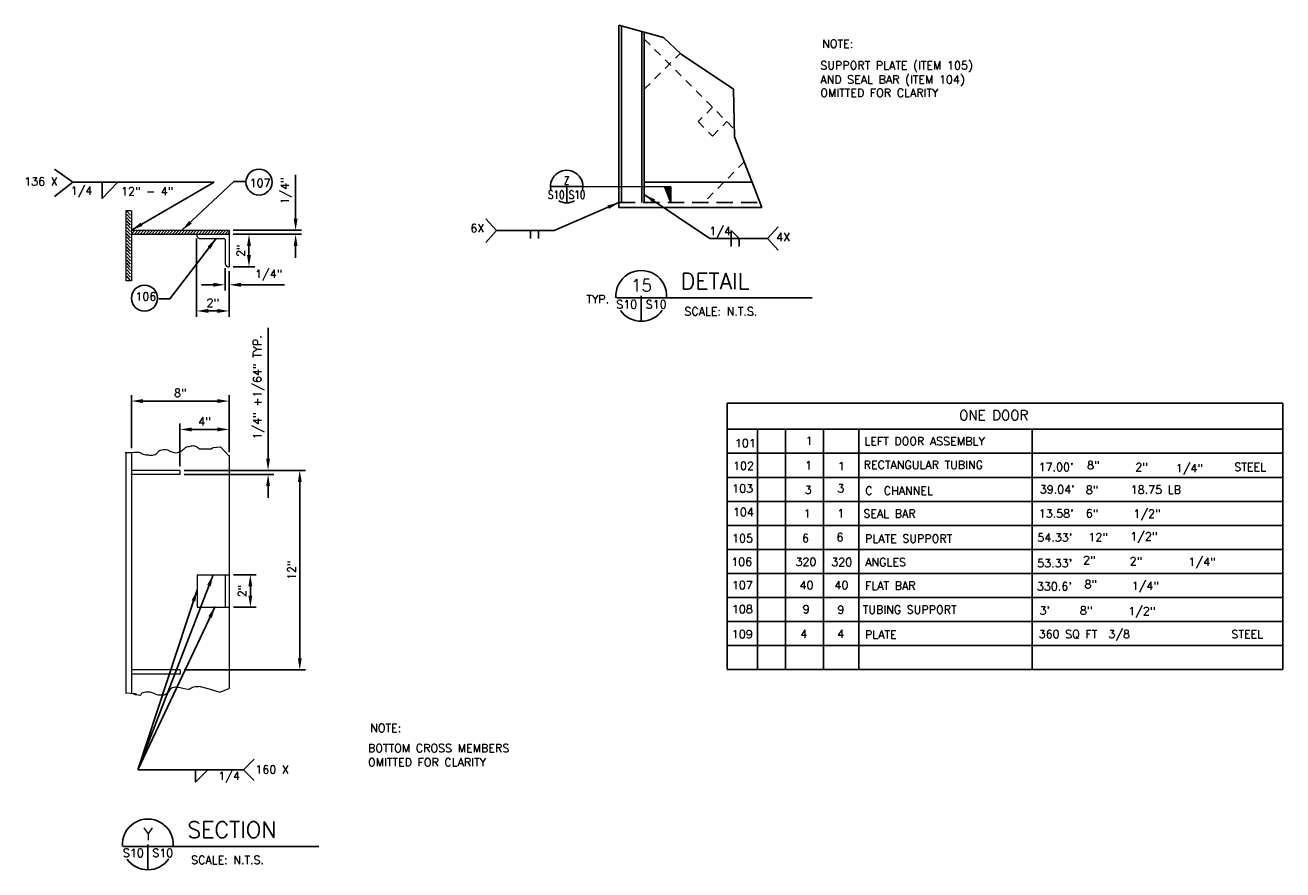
# Model space of a CAD drawing. Header units: inches. Extents: x -2167.2 to -2076.9, y -1198.8 to -1110.4.
# Tile 3 of 6: x -2149.1 to -2129.8, y -1136.4 to -1123.4. Entities that reach past the tile are written whole.
import ezdxf
from ezdxf.enums import TextEntityAlignment as Align

# ---------------------------------------------------------------- set-up
doc = ezdxf.new("R2010")
doc.units = ezdxf.units.IN
doc.header["$MEASUREMENT"] = 0
doc.linetypes.add('CENTER', pattern=[2, 1.25, -0.25, 0.25, -0.25])
doc.linetypes.add('HIDDEN', pattern=[0.375, 0.25, -0.125])
doc.layers.get('0').update_dxf_attribs({"lineweight": 0})
for name, color, linetype, lineweight in [('1', 7, 'Continuous', 0), ('2', 7, 'Continuous', 0), ('46', 7, 'Continuous', 0)]:
    doc.layers.add(name, color=color, linetype=linetype, lineweight=lineweight)
for name, color, linetype in [('CENTERBLOCK', 7, 'CENTER'), ('COM-CALLOUT', 7, 'Continuous'), ('COM-DIMS', 2, 'Continuous'), ('COM-TBL-LINE', 4, 'Continuous'), ('COM-TBL-TXT', 6, 'Continuous'), ('HIDDENBLOCK', 7, 'HIDDEN'), ('S-ANNO-TEXT-LW10', 2, 'Continuous'), ('S-ANNO-TEXT-LW20', 1, 'Continuous'), ('S-ANNO-TEXT-LW28', 7, 'Continuous')]:
    doc.layers.add(name, color=color, linetype=linetype)
doc.styles.add('SIMPLEX', font='simplex.shx')
doc.styles.get("Standard").update_dxf_attribs({"font": 'simplex.shx'})
doc.styles.add('TIGHT', font='SIMPLEX', dxfattribs={"width": 0.85})
doc.dimstyles.new('DIM', dxfattribs={"dimtxt": 0.125, "dimasz": 0.18, "dimexe": 0.09, "dimexo": 0.0625, "dimgap": 0.05, "dimtad": 1, "dimdec": 0, "dimzin": 0, "dimdsep": 46, "dimlunit": 4, "dimtxsty": 'SIMPLEX', "dimcen": 0.09, "dimadec": 0, "dimazin": 0, "dimtfac": 1, "dimtdec": 0, "dimtofl": 0, "dimtmove": 0, "dimatfit": 3, "dimfxl": 0, "dimfrac": 1, "dimtolj": 1, "dimtzin": 0, "dimarcsym": 0})

# ---------------------------------------------------------------- blocks, each defined once
blk = doc.blocks.new('SCTAIL')
at = {"layer": '2', "color": 7, "linetype": 'Continuous', "lineweight": 0}
for p, q in [((-0.000021, 0.002604), (-0.003969, 0.002604)), ((-0.003969, 0.002604), (-0.000021, 0.001042)), ((-0.003646, 0.002604), (-0.000021, 0.001167)), ((-0.003302, 0.002604), (-0.000021, 0.001302)), ((-0.003063, 0.002604), (-0.000021, 0.001396)), ((-0.002688, 0.002604), (-0.000021, 0.001542)), ((-0.002333, 0.002604), (-0.000021, 0.001687)), ((-0.001906, 0.002604), (-0.000021, 0.001854)), ((-0.001625, 0.002604), (-0.000021, 0.001969)), ((-0.001292, 0.002604), (-0.000021, 0.002094)), ((-0.00099, 0.002604), (-0.000021, 0.002219)), ((-0.000688, 0.002604), (-0.000021, 0.002333)), ((-0.000479, 0.002604), (-0.000021, 0.002417)), ((-0.000198, 0.002604), (-0.000021, 0.002531)), ((-0.000021, 0.002604), (-0.000021, -0.001354))]:
    blk.add_line(p, q, dxfattribs=at)
blk = doc.blocks.new('*D39')
at = {"layer": 'COM-DIMS', "color": 0, "lineweight": -2}
for p, q in [((-2144.986, -1126.398), (-2144.986, -1125.725)), ((-2145.945, -1126.578), (-2144.896, -1126.578)), ((-2145.945, -1126.64), (-2144.896, -1126.64)), ((-2144.986, -1126.82), (-2144.986, -1127))]:
    blk.add_line(p, q, dxfattribs=at)
at = {"layer": 'COM-DIMS', "color": 0}
for points in [[(-2145.016, -1126.398), (-2144.956, -1126.398), (-2144.986, -1126.578)], [(-2145.016, -1126.82), (-2144.956, -1126.82), (-2144.986, -1126.64)]]:
    blk.add_solid(points, dxfattribs=at)
at = {"layer": 'DEFPOINTS', "color": 0}
for p in [(-2146.008, -1126.578), (-2146.008, -1126.64), (-2144.986, -1126.578)]:
    blk.add_point(p, dxfattribs=at)
at = {"layer": 'COM-DIMS', "color": 0, "insert": (-2145.132, -1125.972), "char_height": 0.125, "attachment_point": 5, "rotation": 90, "style": 'SIMPLEX'}
blk.add_mtext('\\A1;1/4"', dxfattribs=at)
blk = doc.blocks.new('*D40')
at = {"layer": 'COM-DIMS', "color": 0, "lineweight": -2}
for p, q in [((-2146.07, -1127.161), (-2146.07, -1127.506)), ((-2146.007, -1127.207), (-2146.007, -1127.506)), ((-2146.25, -1127.416), (-2146.43, -1127.416)), ((-2145.827, -1127.416), (-2145.155, -1127.416))]:
    blk.add_line(p, q, dxfattribs=at)
at = {"layer": 'COM-DIMS', "color": 0}
for points in [[(-2146.25, -1127.386), (-2146.25, -1127.446), (-2146.07, -1127.416)], [(-2145.827, -1127.386), (-2145.827, -1127.446), (-2146.007, -1127.416)]]:
    blk.add_solid(points, dxfattribs=at)
at = {"layer": 'DEFPOINTS', "color": 0}
for p in [(-2146.07, -1127.098), (-2146.007, -1127.144), (-2146.007, -1127.416)]:
    blk.add_point(p, dxfattribs=at)
at = {"layer": 'COM-DIMS', "color": 0, "insert": (-2145.401, -1127.27), "char_height": 0.125, "attachment_point": 5, "style": 'SIMPLEX'}
blk.add_mtext('\\A1;1/4"', dxfattribs=at)
blk = doc.blocks.new('*D41')
at = {"layer": 'COM-DIMS', "color": 0, "lineweight": -2}
for p, q in [((-2145.945, -1126.64), (-2145.612, -1126.64)), ((-2145.702, -1126.961), (-2145.702, -1126.82)), ((-2145.945, -1127.141), (-2145.612, -1127.141))]:
    blk.add_line(p, q, dxfattribs=at)
at = {"layer": 'COM-DIMS', "color": 0}
for points in [[(-2145.732, -1126.82), (-2145.672, -1126.82), (-2145.702, -1126.64)], [(-2145.732, -1126.961), (-2145.672, -1126.961), (-2145.702, -1127.141)]]:
    blk.add_solid(points, dxfattribs=at)
at = {"layer": 'DEFPOINTS', "color": 0}
for p in [(-2146.008, -1126.64), (-2145.702, -1126.64), (-2146.007, -1127.141)]:
    blk.add_point(p, dxfattribs=at)
at = {"layer": 'COM-DIMS', "color": 0, "insert": (-2145.827, -1126.891), "char_height": 0.125, "attachment_point": 5, "rotation": 90, "style": 'SIMPLEX'}
blk.add_mtext('\\A1;2"', dxfattribs=at)
blk = doc.blocks.new('*D42')
at = {"layer": 'COM-DIMS', "color": 0, "lineweight": -2}
for p, q in [((-2146.507, -1126.703), (-2146.507, -1127.908)), ((-2146.007, -1127.207), (-2146.007, -1127.908)), ((-2146.327, -1127.818), (-2146.187, -1127.818))]:
    blk.add_line(p, q, dxfattribs=at)
at = {"layer": 'COM-DIMS', "color": 0}
for points in [[(-2146.327, -1127.788), (-2146.327, -1127.848), (-2146.507, -1127.818)], [(-2146.187, -1127.788), (-2146.187, -1127.848), (-2146.007, -1127.818)]]:
    blk.add_solid(points, dxfattribs=at)
at = {"layer": 'DEFPOINTS', "color": 0}
for p in [(-2146.507, -1126.641), (-2146.007, -1127.144), (-2146.007, -1127.818)]:
    blk.add_point(p, dxfattribs=at)
at = {"layer": 'COM-DIMS', "color": 0, "insert": (-2146.257, -1127.693), "char_height": 0.125, "attachment_point": 5, "style": 'SIMPLEX'}
blk.add_mtext('\\A1;2"', dxfattribs=at)
blk = doc.blocks.new('*D43')
at = {"layer": 'COM-DIMS', "color": 0, "lineweight": -2}
for p, q in [((-2146.762, -1130.204), (-2146.762, -1129.548)), ((-2146.007, -1129.985), (-2146.007, -1129.548)), ((-2146.187, -1129.638), (-2146.582, -1129.638))]:
    blk.add_line(p, q, dxfattribs=at)
at = {"layer": 'COM-DIMS', "color": 0}
for points in [[(-2146.582, -1129.608), (-2146.582, -1129.668), (-2146.762, -1129.638)], [(-2146.187, -1129.608), (-2146.187, -1129.668), (-2146.007, -1129.638)]]:
    blk.add_solid(points, dxfattribs=at)
at = {"layer": 'DEFPOINTS', "color": 0}
for p in [(-2146.762, -1129.638), (-2146.007, -1130.047), (-2146.762, -1130.267)]:
    blk.add_point(p, dxfattribs=at)
at = {"layer": 'COM-DIMS', "color": 0, "insert": (-2146.385, -1129.514), "char_height": 0.125, "attachment_point": 5, "style": 'SIMPLEX'}
blk.add_mtext('\\A1;4"', dxfattribs=at)
blk = doc.blocks.new('*D44')
at = {"layer": 'COM-DIMS', "color": 0, "lineweight": -2}
for p, q in [((-2147.507, -1129.927), (-2147.507, -1129.112)), ((-2146.007, -1129.985), (-2146.007, -1129.112)), ((-2146.187, -1129.202), (-2147.327, -1129.202))]:
    blk.add_line(p, q, dxfattribs=at)
at = {"layer": 'COM-DIMS', "color": 0}
for points in [[(-2147.327, -1129.172), (-2147.327, -1129.232), (-2147.507, -1129.202)], [(-2146.187, -1129.172), (-2146.187, -1129.232), (-2146.007, -1129.202)]]:
    blk.add_solid(points, dxfattribs=at)
at = {"layer": 'DEFPOINTS', "color": 0}
for p in [(-2147.507, -1129.202), (-2147.507, -1129.99), (-2146.007, -1130.047)]:
    blk.add_point(p, dxfattribs=at)
at = {"layer": 'COM-DIMS', "color": 0, "insert": (-2146.757, -1129.078), "char_height": 0.125, "attachment_point": 5, "style": 'SIMPLEX'}
blk.add_mtext('\\A1;8"', dxfattribs=at)
blk = doc.blocks.new('*D45')
at = {"layer": 'COM-DIMS', "color": 0, "lineweight": -2}
for p, q in [((-2145.409, -1130.087), (-2145.409, -1128.075)), ((-2146.699, -1130.267), (-2145.319, -1130.267)), ((-2146.699, -1130.329), (-2145.319, -1130.329)), ((-2145.409, -1130.509), (-2145.409, -1130.689))]:
    blk.add_line(p, q, dxfattribs=at)
at = {"layer": 'COM-DIMS', "color": 0}
for points in [[(-2145.439, -1130.087), (-2145.379, -1130.087), (-2145.409, -1130.267)], [(-2145.439, -1130.509), (-2145.379, -1130.509), (-2145.409, -1130.329)]]:
    blk.add_solid(points, dxfattribs=at)
at = {"layer": 'DEFPOINTS', "color": 0}
for p in [(-2146.762, -1130.267), (-2145.409, -1130.267), (-2146.762, -1130.329)]:
    blk.add_point(p, dxfattribs=at)
at = {"layer": 'COM-DIMS', "color": 0, "insert": (-2145.554, -1128.991), "char_height": 0.125, "attachment_point": 5, "rotation": 90, "style": 'SIMPLEX'}
blk.add_mtext('\\A1;1/4" +1/64" TYP.', dxfattribs=at)
blk = doc.blocks.new('*D46')
at = {"layer": 'COM-DIMS', "color": 0, "lineweight": -2}
for p, q in [((-2146.699, -1130.267), (-2144.832, -1130.267)), ((-2144.922, -1130.447), (-2144.922, -1133.153)), ((-2146.696, -1133.333), (-2144.832, -1133.333))]:
    blk.add_line(p, q, dxfattribs=at)
at = {"layer": 'COM-DIMS', "color": 0}
for points in [[(-2144.952, -1130.447), (-2144.892, -1130.447), (-2144.922, -1130.267)], [(-2144.952, -1133.153), (-2144.892, -1133.153), (-2144.922, -1133.333)]]:
    blk.add_solid(points, dxfattribs=at)
at = {"layer": 'DEFPOINTS', "color": 0}
for p in [(-2146.762, -1130.267), (-2146.758, -1133.333), (-2144.922, -1133.333)]:
    blk.add_point(p, dxfattribs=at)
at = {"layer": 'COM-DIMS', "color": 0, "insert": (-2145.047, -1131.8), "char_height": 0.125, "attachment_point": 5, "rotation": 90, "style": 'SIMPLEX'}
blk.add_mtext('\\A1;12"', dxfattribs=at)
blk = doc.blocks.new('*D47')
at = {"layer": 'COM-DIMS', "color": 0, "lineweight": -2}
for p, q in [((-2145.942, -1131.869), (-2145.591, -1131.869)), ((-2145.681, -1132.189), (-2145.681, -1132.049)), ((-2145.942, -1132.369), (-2145.591, -1132.369))]:
    blk.add_line(p, q, dxfattribs=at)
at = {"layer": 'COM-DIMS', "color": 0}
for points in [[(-2145.711, -1132.049), (-2145.651, -1132.049), (-2145.681, -1131.869)], [(-2145.711, -1132.189), (-2145.651, -1132.189), (-2145.681, -1132.369)]]:
    blk.add_solid(points, dxfattribs=at)
at = {"layer": 'DEFPOINTS', "color": 0}
for p in [(-2146.005, -1131.869), (-2145.681, -1131.869), (-2146.005, -1132.369)]:
    blk.add_point(p, dxfattribs=at)
at = {"layer": 'COM-DIMS', "color": 0, "insert": (-2145.806, -1132.119), "char_height": 0.125, "attachment_point": 5, "rotation": 90, "style": 'SIMPLEX'}
blk.add_mtext('\\A1;2"', dxfattribs=at)
blk = doc.blocks.new('DETTAG')
at = {"linetype": 'Continuous'}
blk.add_line((-0.25, 0), (0.25, 0), dxfattribs=at)
blk.add_line((0, 0), (0, -0.25))
for start, end in [(349.193077, 190.806923), (241.044976, 298.955024)]:
    blk.add_arc((0, 0), 0.25, start, end)
at = {"style": 'TIGHT', "width": 0.8}
blk.add_attdef('NO', text='', height=0.125, dxfattribs=at).set_placement((0, 0.03125), align=Align.CENTER)
blk.add_attdef('FROM', text='', height=0.125, dxfattribs=at).set_placement((-0.03125, -0.1875), align=Align.RIGHT)
blk.add_attdef('TO', (0.03125, -0.1875), '', height=0.125, dxfattribs=at)

msp = doc.modelspace()

# ---------------------------------------------------------------- linework, layer by layer
at = {"layer": '1', "linetype": 'Continuous', "lineweight": 0}
for p, q in [((-2147.594, -1126.278), (-2147.594, -1127.354)), ((-2147.519, -1126.348), (-2147.58, -1126.285)), ((-2147.519, -1126.398), (-2147.58, -1126.335)), ((-2147.519, -1126.448), (-2147.58, -1126.385)), ((-2147.519, -1126.498), (-2147.58, -1126.435)), ((-2147.519, -1126.548), (-2147.58, -1126.485)), ((-2147.519, -1126.598), (-2147.58, -1126.535)), ((-2147.519, -1126.648), (-2147.58, -1126.585)), ((-2147.519, -1126.698), (-2147.58, -1126.635)), ((-2147.507, -1126.638), (-2147.451, -1126.578)), ((-2147.462, -1126.638), (-2147.406, -1126.578)), ((-2147.417, -1126.638), (-2147.361, -1126.579)), ((-2147.372, -1126.638), (-2147.316, -1126.579)), ((-2147.327, -1126.638), (-2147.271, -1126.579)), ((-2147.282, -1126.638), (-2147.226, -1126.579)), ((-2147.238, -1126.638), (-2147.181, -1126.579)), ((-2147.193, -1126.638), (-2147.136, -1126.579)), ((-2147.148, -1126.638), (-2147.091, -1126.579)), ((-2147.103, -1126.638), (-2147.046, -1126.579)), ((-2147.058, -1126.638), (-2147.001, -1126.579)), ((-2147.013, -1126.638), (-2146.956, -1126.579)), ((-2146.968, -1126.638), (-2146.911, -1126.579)), ((-2146.923, -1126.638), (-2146.866, -1126.579)), ((-2146.878, -1126.638), (-2146.821, -1126.579)), ((-2146.833, -1126.638), (-2146.776, -1126.579)), ((-2146.788, -1126.638), (-2146.731, -1126.579)), ((-2146.743, -1126.638), (-2146.686, -1126.579)), ((-2146.698, -1126.638), (-2146.641, -1126.579)), ((-2146.653, -1126.638), (-2146.596, -1126.579)), ((-2146.608, -1126.638), (-2146.551, -1126.579)), ((-2146.563, -1126.638), (-2146.506, -1126.579)), ((-2146.518, -1126.638), (-2146.461, -1126.579)), ((-2146.473, -1126.638), (-2146.416, -1126.579)), ((-2146.428, -1126.638), (-2146.371, -1126.579)), ((-2146.383, -1126.638), (-2146.326, -1126.579)), ((-2146.338, -1126.638), (-2146.281, -1126.579)), ((-2146.293, -1126.638), (-2146.236, -1126.579)), ((-2146.248, -1126.638), (-2146.191, -1126.579)), ((-2146.203, -1126.638), (-2146.146, -1126.579)), ((-2146.158, -1126.638), (-2146.101, -1126.579)), ((-2146.113, -1126.638), (-2146.056, -1126.579)), ((-2146.068, -1126.638), (-2146.011, -1126.579)), ((-2146.023, -1126.638), (-2146.004, -1126.619)), ((-2147.519, -1126.748), (-2147.58, -1126.685)), ((-2147.519, -1126.798), (-2147.58, -1126.735)), ((-2147.519, -1126.848), (-2147.58, -1126.785)), ((-2147.519, -1126.898), (-2147.58, -1126.835)), ((-2147.519, -1126.948), (-2147.58, -1126.885)), ((-2147.519, -1126.998), (-2147.58, -1126.935)), ((-2147.519, -1127.048), (-2147.58, -1126.985)), ((-2147.519, -1127.098), (-2147.58, -1127.035)), ((-2147.519, -1127.148), (-2147.58, -1127.085)), ((-2147.519, -1127.198), (-2147.58, -1127.135)), ((-2147.519, -1127.248), (-2147.58, -1127.185)), ((-2147.519, -1127.298), (-2147.58, -1127.235)), ((-2147.519, -1127.348), (-2147.58, -1127.285)), ((-2147.594, -1129.99), (-2147.594, -1133.689)), ((-2147.507, -1129.99), (-2147.507, -1133.695)), ((-2146.007, -1130.033), (-2146.007, -1132.839))]:
    msp.add_line(p, q, dxfattribs=at)
for points in [[(-2146.463, -1129.934), (-2146.284, -1129.938), (-2146.252, -1129.914), (-2146.14, -1129.906), (-2146.007, -1130.047)], [(-2146.452, -1133.589), (-2146.316, -1133.625), (-2146.148, -1133.673), (-2146.008, -1133.615)]]:
    msp.add_lwpolyline(points, dxfattribs=at)
for points, knots in [([(-2147.601, -1129.99), (-2147.468, -1129.99), (-2147.428, -1129.989), (-2147.388, -1129.988), (-2147.365, -1129.988), (-2147.35, -1130.016), (-2147.328, -1130.02), (-2147.301, -1130.025), (-2147.274, -1130.028), (-2147.247, -1130.03), (-2147.225, -1130.032), (-2147.202, -1130.034), (-2147.179, -1130.032), (-2147.155, -1130.03), (-2147.134, -1130.016), (-2147.114, -1130.001), (-2147.1, -1129.992), (-2147.096, -1129.974), (-2147.082, -1129.965), (-2147.071, -1129.958), (-2147.059, -1129.955), (-2147.046, -1129.953), (-2147.014, -1129.946), (-2146.979, -1129.943), (-2146.948, -1129.951), (-2146.936, -1129.954), (-2146.927, -1129.966), (-2146.915, -1129.971), (-2146.879, -1129.985), (-2146.838, -1130.001), (-2146.801, -1129.993), (-2146.776, -1129.987), (-2146.751, -1129.973), (-2146.728, -1129.959), (-2146.702, -1129.943), (-2146.684, -1129.918), (-2146.657, -1129.907), (-2146.646, -1129.902), (-2146.634, -1129.9), (-2146.621, -1129.898), (-2146.6, -1129.893), (-2146.578, -1129.886), (-2146.556, -1129.887), (-2146.537, -1129.889), (-2146.52, -1129.9), (-2146.502, -1129.907), (-2146.483, -1129.916), (-2146.468, -1129.94), (-2146.448, -1129.936), (-2146.448, -1129.936), (-2146.447, -1129.936), (-2146.446, -1129.936)], [0, 0, 0, 0, 0.104483, 0.104483, 0.104483, 0.164103, 0.164103, 0.164103, 0.235398, 0.235398, 0.235398, 0.295535, 0.295535, 0.295535, 0.358647, 0.358647, 0.358647, 0.401156, 0.401156, 0.401156, 0.434191, 0.434191, 0.434191, 0.520393, 0.520393, 0.520393, 0.554448, 0.554448, 0.554448, 0.655876, 0.655876, 0.655876, 0.727216, 0.727216, 0.727216, 0.80402, 0.80402, 0.80402, 0.836326, 0.836326, 0.836326, 0.894321, 0.894321, 0.894321, 0.944765, 0.944765, 0.944765, 0.998544, 0.998544, 0.998544, 1, 1, 1, 1]), ([(-2146.452, -1133.589), (-2146.485, -1133.591), (-2146.518, -1133.593), (-2146.552, -1133.596), (-2146.58, -1133.597), (-2146.6, -1133.631), (-2146.628, -1133.633), (-2146.686, -1133.637), (-2146.746, -1133.603), (-2146.805, -1133.6), (-2146.83, -1133.599), (-2146.857, -1133.599), (-2146.882, -1133.606), (-2146.93, -1133.618), (-2146.937, -1133.697), (-2146.984, -1133.712), (-2147.019, -1133.723), (-2147.058, -1133.725), (-2147.093, -1133.718), (-2147.136, -1133.71), (-2147.177, -1133.682), (-2147.22, -1133.675), (-2147.25, -1133.671), (-2147.281, -1133.671), (-2147.311, -1133.677), (-2147.324, -1133.679), (-2147.336, -1133.685), (-2147.347, -1133.691), (-2147.36, -1133.698), (-2147.367, -1133.722), (-2147.378, -1133.723), (-2147.4, -1133.726), (-2147.446, -1133.708), (-2147.469, -1133.707), (-2147.479, -1133.706), (-2147.415, -1133.709), (-2147.428, -1133.706), (-2147.456, -1133.7), (-2147.483, -1133.695), (-2147.598, -1133.689)], [0, 0, 0, 0, 0.081506, 0.081506, 0.081506, 0.151044, 0.151044, 0.151044, 0.298388, 0.298388, 0.298388, 0.361415, 0.361415, 0.361415, 0.481765, 0.481765, 0.481765, 0.570664, 0.570664, 0.570664, 0.680703, 0.680703, 0.680703, 0.754729, 0.754729, 0.754729, 0.786348, 0.786348, 0.786348, 0.82297, 0.82297, 0.82297, 0.898457, 0.898457, 0.898457, 0.931762, 0.931762, 0.931762, 1, 1, 1, 1])]:
    msp.add_open_spline(points, degree=3, knots=knots, dxfattribs=at)
at = {"layer": '46', "linetype": 'Continuous', "lineweight": 0}
for p, q in [((-2147.507, -1126.278), (-2147.594, -1126.278)), ((-2147.507, -1126.278), (-2147.508, -1127.354)), ((-2147.507, -1126.577), (-2146.008, -1126.578)), ((-2147.507, -1126.64), (-2146.008, -1126.64)), ((-2146.008, -1126.578), (-2146.008, -1126.64)), ((-2146.008, -1126.64), (-2146.007, -1127.141)), ((-2146.468, -1126.703), (-2146.086, -1126.703)), ((-2146.07, -1126.719), (-2146.07, -1127.098)), ((-2147.508, -1127.354), (-2147.594, -1127.354)), ((-2146.007, -1130.047), (-2146.008, -1133.615)), ((-2146.762, -1130.267), (-2147.507, -1130.267)), ((-2146.762, -1130.267), (-2146.762, -1130.329)), ((-2146.762, -1130.329), (-2147.515, -1130.329)), ((-2146.5, -1131.869), (-2146.5, -1132.369)), ((-2146.5, -1131.869), (-2146.005, -1131.869)), ((-2146.07, -1131.869), (-2146.07, -1132.369)), ((-2146.5, -1132.369), (-2146.005, -1132.369)), ((-2146.758, -1133.396), (-2147.498, -1133.396)), ((-2146.758, -1133.333), (-2147.492, -1133.333)), ((-2146.758, -1133.333), (-2146.758, -1133.396))]:
    msp.add_line(p, q, dxfattribs=at)
for centre, radius, start, end in [((-2146.446, -1126.645), 0.0611, 175.9728, 256.0202), ((-2146.086, -1126.719), 0.0156, 0.0091, 89.97), ((-2146.01, -1127.078), 0.0629, 200.0589, 271.9822)]:
    msp.add_arc(centre, radius, start, end, dxfattribs=at)
at = {"layer": 'CENTERBLOCK', "linetype": 'Continuous'}
for p, q in [((-2140.022, -1123.428), (-2140.022, -1126.231)), ((-2140.022, -1123.428), (-2139.339, -1123.616)), ((-2139.983, -1123.438), (-2139.983, -1126.153)), ((-2139.671, -1123.524), (-2139.671, -1126.153)), ((-2139.632, -1123.535), (-2139.632, -1126.153)), ((-2139.339, -1123.616), (-2139.066, -1123.872)), ((-2139.066, -1123.872), (-2138.264, -1124.409)), ((-2138.264, -1124.409), (-2138.247, -1125.144)), ((-2138.247, -1125.144), (-2137.991, -1125.805)), ((-2139.632, -1125.84), (-2137.977, -1125.84)), ((-2137.991, -1125.805), (-2137.977, -1125.84)), ((-2137.977, -1125.84), (-2137.826, -1126.231)), ((-2140.022, -1126.231), (-2137.827, -1126.227))]:
    msp.add_line(p, q, dxfattribs=at)
at = {"layer": 'CENTERBLOCK', "linetype": 'HIDDEN'}
msp.add_line((-2140.022, -1126.153), (-2137.856, -1126.153), dxfattribs=at)
at = {"layer": 'COM-CALLOUT'}
for p, q in [((-2145.935, -1125.83), (-2145.766, -1125.83)), ((-2146.918, -1127.63), (-2147.088, -1127.63))]:
    msp.add_line(p, q, dxfattribs=at)
at = {"layer": 'COM-CALLOUT', "linetype": 'Continuous', "lineweight": 0}
msp.add_line((-2140.574, -1125.907), (-2139.355, -1125.907), dxfattribs=at)
at = {"layer": 'COM-CALLOUT'}
for centre in [(-2145.548, -1125.839), (-2147.306, -1127.622)]:
    msp.add_circle(centre, 0.2, dxfattribs=at)
at = {"layer": 'COM-DIMS'}
for p, q in [((-2148.407, -1125.839), (-2148.686, -1125.641)), ((-2148.407, -1125.839), (-2148.686, -1126.06)), ((-2146.235, -1125.839), (-2148.407, -1125.839)), ((-2147.958, -1126.09), (-2147.727, -1125.848)), ((-2147.958, -1125.854), (-2147.958, -1126.09)), ((-2147.958, -1126.09), (-2147.958, -1126.07)), ((-2141.901, -1126.583), (-2142.065, -1126.402)), ((-2141.901, -1126.583), (-2142.065, -1126.764)), ((-2141.378, -1126.583), (-2141.378, -1126.706)), ((-2141.254, -1126.583), (-2141.254, -1126.706)), ((-2138.297, -1126.582), (-2138.297, -1126.705)), ((-2138.297, -1126.582), (-2138.173, -1126.705)), ((-2137.739, -1126.705), (-2137.575, -1126.524)), ((-2138.297, -1126.705), (-2138.297, -1126.828)), ((-2138.173, -1126.705), (-2138.173, -1126.828)), ((-2137.739, -1126.705), (-2137.575, -1126.886)), ((-2145.787, -1134.868), (-2145.623, -1134.704)), ((-2147.41, -1134.867), (-2145.788, -1134.867)), ((-2146.525, -1135.056), (-2146.525, -1134.866)), ((-2146.341, -1134.873), (-2146.525, -1135.056)), ((-2145.786, -1134.867), (-2145.623, -1135.03))]:
    msp.add_line(p, q, dxfattribs=at)
at = {"layer": 'COM-TBL-LINE', "linetype": 'Continuous'}
for p, q in [((-2138.362, -1129.236), (-2138.362, -1133.325)), ((-2138.362, -1129.236), (-2129.827, -1129.236)), ((-2129.827, -1129.236), (-2129.827, -1133.325)), ((-2138.362, -1129.636), (-2129.827, -1129.636)), ((-2137.894, -1129.636), (-2137.894, -1133.325)), ((-2137.465, -1129.636), (-2137.465, -1133.325)), ((-2136.878, -1129.636), (-2136.878, -1133.325)), ((-2136.34, -1129.636), (-2136.34, -1133.325)), ((-2133.677, -1129.636), (-2133.677, -1133.325)), ((-2138.362, -1130.005), (-2129.827, -1130.005)), ((-2138.362, -1130.375), (-2129.827, -1130.375)), ((-2138.362, -1130.743), (-2129.827, -1130.743)), ((-2138.362, -1131.112), (-2129.827, -1131.112)), ((-2138.362, -1131.481), (-2129.827, -1131.481)), ((-2138.362, -1131.85), (-2129.827, -1131.85)), ((-2138.362, -1132.218), (-2129.827, -1132.218)), ((-2138.362, -1132.587), (-2129.827, -1132.587)), ((-2138.362, -1132.956), (-2129.827, -1132.956)), ((-2138.362, -1133.325), (-2129.827, -1133.325))]:
    msp.add_line(p, q, dxfattribs=at)
at = {"layer": 'HIDDENBLOCK', "linetype": 'HIDDEN', "ltscale": 0.5}
for p, q in [((-2139.632, -1123.642), (-2138.25, -1125.024)), ((-2139.632, -1124.41), (-2139.083, -1123.861)), ((-2138.585, -1124.689), (-2138.806, -1124.91)), ((-2138.806, -1124.91), (-2138.585, -1125.131)), ((-2138.585, -1125.131), (-2138.364, -1124.91)), ((-2138.098, -1125.528), (-2138.722, -1126.153))]:
    msp.add_line(p, q, dxfattribs=at)
at = {"layer": 'S-ANNO-TEXT-LW20'}
for p, q in [((-2140.052, -1127.617, -0.005), (-2137.056, -1127.617, -0.005)), ((-2139.679, -1127.586, -0.005), (-2139.679, -1127.974, -0.005)), ((-2147.628, -1136.044), (-2144.631, -1136.044)), ((-2147.255, -1136.013), (-2147.255, -1136.402))]:
    msp.add_line(p, q, dxfattribs=at)
for centre, start, end in [((-2139.679, -1127.586, -0.005), 355.5288, 184.5471), ((-2139.679, -1127.586, -0.005), 215.059, 325.4854), ((-2147.255, -1136.013), 355.5288, 184.5471), ((-2147.255, -1136.013), 215.059, 325.4854)]:
    msp.add_arc(centre, 0.39, start, end, dxfattribs=at)

# ---------------------------------------------------------------- block references
at = {"layer": 'COM-CALLOUT', "xscale": 0.9994669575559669, "yscale": 0.9994669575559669, "zscale": 0.9994669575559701}
msp.add_blockref('DETTAG', (-2140.824, -1125.907), dxfattribs=at).add_auto_attribs({'NO': 'Z', 'FROM': 'S10', 'TO': 'S10'})
at = {"layer": 'COM-CALLOUT', "linetype": 'Continuous', "lineweight": 0, "xscale": 62.63021599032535, "yscale": -62.63021599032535, "zscale": 0.6263021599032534, "rotation": 89.99999999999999}
msp.add_blockref('SCTAIL', (-2139.388, -1125.908), dxfattribs=at)

# ---------------------------------------------------------------- texts
at = {"layer": 'COM-CALLOUT', "style": 'SIMPLEX'}
for s, p in [('107', (-2145.692, -1125.789)), ('106', (-2147.447, -1127.533))]:
    msp.add_text(s, height=0.125, rotation=359.97, dxfattribs=at).set_placement(p, align=Align.TOP_LEFT)
at = {"layer": 'COM-DIMS', "linetype": 'Continuous', "style": 'SIMPLEX'}
for p in [(-2136.663, -1123.776), (-2143.604, -1134.286)]:
    msp.add_text('NOTE:', height=0.125, dxfattribs=at).set_placement(p, align=Align.CENTER)
for s, p in [('SUPPORT PLATE (ITEM 105)', (-2136.929, -1123.983)), ('AND SEAL BAR (ITEM 104)', (-2136.929, -1124.2)), ('OMITTED FOR CLARITY', (-2136.929, -1124.405)), ('BOTTOM CROSS MEMBERS', (-2143.875, -1134.471)), ('OMITTED FOR CLARITY', (-2143.875, -1134.688))]:
    msp.add_text(s, height=0.125, dxfattribs=at).set_placement(p, align=Align.TOP_LEFT)
at = {"layer": 'COM-DIMS', "style": 'SIMPLEX'}
for s, p in [('136 X', (-2149.154, -1125.766)), ('12" - 4"', (-2147.667, -1125.917))]:
    msp.add_text(s, height=0.125, rotation=0.03, dxfattribs=at).set_placement(p, align=Align.TOP_LEFT)
for s, p in [('1/4', (-2148.44, -1125.907)), ('6X', (-2142.302, -1126.484)), ('1/4', (-2138.633, -1126.528)), ('4X', (-2137.607, -1126.62)), ('1/4', (-2146.173, -1134.898)), ('160 X', (-2145.604, -1134.799))]:
    msp.add_text(s, height=0.125, dxfattribs=at).set_placement(p, align=Align.TOP_LEFT)
at = {"layer": 'COM-TBL-TXT', "linetype": 'Continuous', "style": 'SIMPLEX'}
for s, height, p in [('ONE DOOR', 0.15, (-2134.797, -1129.419)), ('1', 0.125, (-2137.153, -1129.812)), ('101', 0.125, (-2138.241, -1129.849)), ('LEFT DOOR ASSEMBLY', 0.125, (-2136.253, -1129.819)), ('102', 0.125, (-2138.27, -1130.197)), ('1', 0.125, (-2137.162, -1130.19)), ('RECTANGULAR TUBING', 0.125, (-2136.264, -1130.182)), ('8"   ', 0.125, (-2132.833, -1130.186)), ('1', 0.125, (-2136.66, -1130.202)), ("17.00'    ", 0.125, (-2133.577, -1130.216)), ('2"    ', 0.125, (-2132.093, -1130.216)), ('1/4" ', 0.125, (-2131.471, -1130.233)), ('STEEL', 0.125, (-2130.572, -1130.214)), ('103', 0.125, (-2138.283, -1130.546)), ('3', 0.125, (-2137.17, -1130.566)), ('3', 0.125, (-2136.669, -1130.543)), ('C  CHANNEL', 0.125, (-2136.239, -1130.578)), ("39.04'   ", 0.125, (-2133.56, -1130.559)), ('8"   ', 0.125, (-2132.853, -1130.568)), ('18.75 LB', 0.125, (-2132.163, -1130.563)), ('104', 0.125, (-2138.271, -1130.907)), ('1', 0.125, (-2137.185, -1130.928)), ('1', 0.125, (-2136.666, -1130.926)), ('SEAL BAR', 0.125, (-2136.269, -1130.931)), ("13.58'   ", 0.125, (-2133.575, -1130.93)), ('6"   ', 0.125, (-2132.853, -1130.928)), ('1/2"', 0.125, (-2132.122, -1130.932)), ('105', 0.125, (-2138.285, -1131.311)), ('6', 0.125, (-2137.211, -1131.309)), ('6', 0.125, (-2136.681, -1131.294)), ('PLATE SUPPORT', 0.125, (-2136.243, -1131.315)), ("54.33'   ", 0.125, (-2133.597, -1131.298)), ('12"    ', 0.125, (-2132.813, -1131.293)), ('1/2"', 0.125, (-2132.17, -1131.281)), ('106', 0.125, (-2138.297, -1131.673)), ('320', 0.125, (-2137.311, -1131.672)), ('320', 0.125, (-2136.761, -1131.675)), ('ANGLES', 0.125, (-2136.24, -1131.676)), ("53.33'", 0.125, (-2133.599, -1131.692)), ('2"    ', 0.125, (-2132.894, -1131.645)), ('2"', 0.125, (-2132.178, -1131.661)), ('1/4"', 0.125, (-2131.276, -1131.671)), ('107', 0.125, (-2138.287, -1132.031)), ('40', 0.125, (-2137.248, -1132.03)), ('40', 0.125, (-2136.712, -1132.029)), ('FLAT BAR', 0.125, (-2136.243, -1132.038)), ("330.6'", 0.125, (-2133.604, -1132.049)), ('8"    ', 0.125, (-2132.873, -1132.017)), ('1/4"', 0.125, (-2132.148, -1132.041)), ('108', 0.125, (-2138.287, -1132.399)), ('9', 0.125, (-2137.201, -1132.401)), ('9', 0.125, (-2136.667, -1132.407)), ('TUBING SUPPORT', 0.125, (-2136.278, -1132.406)), ("3'    ", 0.125, (-2133.563, -1132.42)), ('8"    ', 0.125, (-2132.944, -1132.42)), ('1/2"', 0.125, (-2132.201, -1132.429)), ('109', 0.125, (-2138.288, -1132.784)), ('4', 0.125, (-2137.236, -1132.779)), ('4', 0.125, (-2136.671, -1132.778)), ('PLATE', 0.125, (-2136.244, -1132.789)), ('360 SQ FT  3/8', 0.125, (-2133.577, -1132.782)), ('STEEL', 0.125, (-2130.617, -1132.783))]:
    msp.add_text(s, height=height, dxfattribs=at).set_placement(p, align=Align.MIDDLE_LEFT)
at = {"layer": 'S-ANNO-TEXT-LW10', "style": 'SIMPLEX'}
msp.add_text('TYP.', height=0.125, dxfattribs=at).set_placement((-2140.521, -1127.575), align=Align.TOP_LEFT)
for p in [(-2139.741, -1127.779, -0.005), (-2147.317, -1136.206)]:
    msp.add_text('S10', height=0.125, dxfattribs=at).set_placement(p, align=Align.RIGHT)
for s, p in [('S10', (-2139.611, -1127.779, -0.005)), ('SCALE: N.T.S.', (-2139.016, -1127.887, -0.005)), ('S10', (-2147.187, -1136.206)), ('SCALE: N.T.S.', (-2146.591, -1136.314))]:
    msp.add_text(s, height=0.125, dxfattribs=at).set_placement(p)
at = {"layer": 'S-ANNO-TEXT-LW28'}
for s, p in [('DETAIL', (-2139.075, -1127.485, -0.005)), ('SECTION', (-2146.65, -1135.912))]:
    msp.add_text(s, height=0.25, dxfattribs=at).set_placement(p)
for s, height, p in [('15', 0.1875, (-2139.676, -1127.519, -0.005)), ('Y', 0.188, (-2147.252, -1135.946))]:
    msp.add_text(s, height=height, dxfattribs=at).set_placement(p, align=Align.CENTER)

# ---------------------------------------------------------------- dimensions: what is measured, and where the dimension line sits
at = {"layer": 'COM-DIMS'}
for base, p1, p2, text, picture, middle in [((-2144.986, -1126.578), (-2146.008, -1126.64), (-2146.008, -1126.578), '1/4"', '*D39', (-2145.132, -1125.972)), ((-2145.702, -1126.64), (-2146.007, -1127.141), (-2146.008, -1126.64), '2"', '*D41', (-2145.827, -1126.891)), ((-2145.409, -1130.267), (-2146.762, -1130.329), (-2146.762, -1130.267), '1/4" +1/64" TYP.', '*D45', (-2145.554, -1128.991)), ((-2144.922, -1133.333), (-2146.762, -1130.267), (-2146.758, -1133.333), '12"', '*D46', (-2145.047, -1131.8)), ((-2145.681, -1131.869), (-2146.005, -1132.369), (-2146.005, -1131.869), '2"', '*D47', (-2145.806, -1132.119))]:
    dim = msp.add_linear_dim(base=base, p1=p1, p2=p2, angle=90, text=text, dimstyle='DIM', dxfattribs=at)
    dim.commit()
    dim.dimension.update_dxf_attribs({"geometry": picture, "text_midpoint": middle})
for base, p1, p2, text, picture, middle in [((-2146.007, -1127.818), (-2146.507, -1126.641), (-2146.007, -1127.144), '2"', '*D42', (-2146.257, -1127.693)), ((-2146.007, -1127.416), (-2146.07, -1127.098), (-2146.007, -1127.144), '1/4"', '*D40', (-2145.401, -1127.27)), ((-2147.507, -1129.202), (-2146.007, -1130.047), (-2147.507, -1129.99), '8"', '*D44', (-2146.757, -1129.078)), ((-2146.762, -1129.638), (-2146.007, -1130.047), (-2146.762, -1130.267), '4"', '*D43', (-2146.385, -1129.514))]:
    dim = msp.add_linear_dim(base=base, p1=p1, p2=p2, text=text, dimstyle='DIM', dxfattribs=at)
    dim.commit()
    dim.dimension.update_dxf_attribs({"geometry": picture, "text_midpoint": middle})

# ---------------------------------------------------------------- leaders
at = {"layer": 'COM-CALLOUT'}
for points in [[(-2146.731, -1126.579), (-2145.935, -1125.83)], [(-2146.206, -1126.703), (-2146.918, -1127.63)]]:
    msp.add_leader(points, dimstyle='DIM', override={"dimgap": 0.05, "dimtad": 0}, dxfattribs=at)
at = {"layer": 'COM-DIMS'}
for points, override in [([(-2147.507, -1126.577), (-2146.235, -1125.839)], {"dimgap": 0.05, "dimtad": 0}), ([(-2139.632, -1126.029), (-2138.627, -1126.705), (-2137.739, -1126.705)], {"dimtad": 0}), ([(-2140.022, -1126.153), (-2141.014, -1126.583), (-2141.901, -1126.583)], {"dimtad": 0}), ([(-2146.252, -1131.869), (-2147.41, -1134.867)], {"dimgap": 0.05, "dimtad": 0}), ([(-2146.498, -1132.102), (-2147.41, -1134.867)], {"dimgap": 0.05, "dimtad": 0}), ([(-2146.222, -1132.358), (-2147.41, -1134.867)], {"dimgap": 0.05, "dimtad": 0})]:
    msp.add_leader(points, dimstyle='DIM', override=override, dxfattribs=at)

doc.saveas('drawing.dxf')
